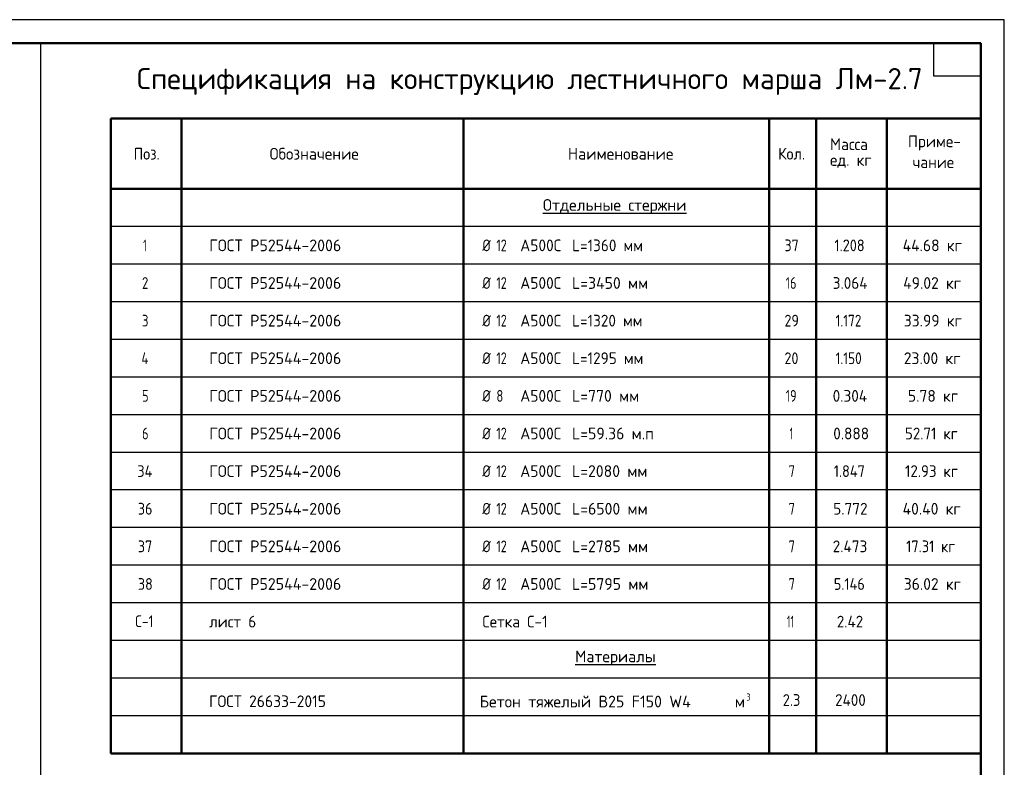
# Model space of a CAD drawing. Header units: millimetres. Extents: x 0 to 21000, y 0 to 14850.
# Tile 7 of 7: x 10530 to 21000, y 6901 to 14850. Entities that reach past the tile are written whole.
import ezdxf

# ---------------------------------------------------------------- set-up
doc = ezdxf.new("R2010")
doc.units = ezdxf.units.MM
doc.layers.add('Standard', color=7, linetype='Continuous', lineweight=25)
doc.styles.add('ISOCPEUR', font='txt')

msp = doc.modelspace()

# ---------------------------------------------------------------- linework, layer by layer
at = {"layer": 'Standard', "color": 7, "linetype": 'Continuous', "lineweight": 50, "transparency": 33554687}
for p, q in [((20750, 13800), (11500, 13800)), ((11500, 13800), (11500, 13050)), ((12250, 13800), (12250, 13050)), ((15250, 13800), (15250, 13050)), ((18500, 13800), (18500, 13050)), ((19000, 13800), (19000, 13050)), ((19750, 13800), (19750, 13050)), ((20750, 13800), (20750, 13050)), ((20750, 13800), (20750, 13050)), ((20750, 13550), (20750, 11600)), ((20750, 13050), (11500, 13050)), ((11500, 13050), (11500, 7050)), ((12250, 13050), (12250, 7050)), ((15250, 13050), (15250, 7050)), ((18500, 13050), (18500, 7050)), ((19000, 13050), (19000, 7050)), ((19750, 13050), (19750, 7050)), ((20750, 13050), (20750, 7050)), ((20750, 7050), (11500, 7050))]:
    msp.add_line(p, q, dxfattribs=at)
at = {"layer": 'Standard', "color": 7, "linetype": 'Continuous', "lineweight": 35, "transparency": 33554687}
for p, q in [((20750, 13800), (20750, 10250)), ((20750, 13600), (20750, 10050))]:
    msp.add_line(p, q, dxfattribs=at)
at = {"layer": 'Standard', "color": 7, "linetype": 'Continuous', "lineweight": -3, "transparency": 33554687}
for p, q in [((20750, 12650), (11500, 12650)), ((20750, 12250), (11500, 12250)), ((20750, 11850), (11500, 11850)), ((20750, 11450), (11500, 11450)), ((20750, 11050), (11500, 11050)), ((20750, 10650), (11500, 10650)), ((20750, 10250), (11500, 10250)), ((20750, 9850), (11500, 9850)), ((20750, 9450), (11500, 9450)), ((20750, 9050), (11500, 9050)), ((20750, 8650), (11500, 8650)), ((20750, 8250), (11500, 8250)), ((20750, 7850), (11500, 7850)), ((20750, 7450), (11500, 7450))]:
    msp.add_line(p, q, dxfattribs=at)
at = {"layer": 'Standard', "color": 7, "linetype": 'Continuous', "lineweight": 25, "transparency": 33554687}
for points in [[(0, 0), (21000, 0), (21000, 14850), (0, 14850), (0, 0)], [(20750, 14600), (20750, 14250), (20250, 14250), (20250, 14600), (20750, 14600)]]:
    msp.add_lwpolyline(points, close=True, dxfattribs=at)
at = {"layer": 'Standard', "color": 7, "linetype": 'Continuous', "lineweight": 13, "transparency": 33554687}
msp.add_lwpolyline([(21000, 14850), (0, 14850), (0, 0), (21000, 0), (21000, 14850)], dxfattribs=at)
at = {"layer": 'Standard', "color": 7, "linetype": 'Continuous', "lineweight": 50, "transparency": 33554687}
msp.add_lwpolyline([(1000, 14600), (20750, 14600), (20750, 250), (1000, 250), (1000, 14600)], close=True, dxfattribs=at)
at = {"layer": 'Standard', "color": 7, "linetype": 'Continuous', "lineweight": 25, "transparency": 33554687}
msp.add_lwpolyline([(20750, 14600), (10750, 14600), (10750, 4600), (20750, 4600), (20750, 14600)], dxfattribs=at)

# ---------------------------------------------------------------- texts
at = {"layer": 'Standard', "color": 7, "linetype": 'Continuous', "lineweight": 50, "transparency": 33554687, "insert": (11777, 14050), "char_height": 225, "width": 8488.6, "attachment_point": 7, "style": 'ISOCPEUR'}
msp.add_mtext('\\W0.99;Спецификация на конструкцию лестничного марша Лм-2.7', dxfattribs=at)
at = {"layer": 'Standard', "color": 7, "linetype": 'Continuous', "lineweight": 25, "transparency": 33554687, "attachment_point": 7, "style": 'ISOCPEUR'}
for s, insert, char_height, width in [('\\W0.95;Масса', (19147, 13464), 125, 521.72), ('\\W0.96;Приме-', (19975, 13460), 125, 609.37), ('\\W0.92;Поз.', (11742, 13362), 125, 363.75), ('\\W0.97;Обозначение', (13188, 13362), 125, 1041.42), ('\\W0.98;Наименование', (16359, 13362), 125, 1160.33), ('\\W0.93;Кол.', (18595, 13362), 125, 370.09), ('\\W0.95;ед. кг', (19147, 13276), 125, 521.45), ('\\W0.95;чание', (20025, 13273), 125, 508.84), ('\\W0.98;{\\LОтдельные стержни}', (16094, 12784), 125, 1623.17), ('\\W0.56;1', (11844, 12388), 125, 97.22), ('\\W0.98;ГОСТ Р52544-2006', (12545, 12388), 125, 1510.5), ('\\W0.83;Ø', (15450, 12388), 125, 177.08), ('\\W0.75;12', (15599, 12388), 125, 196.79), ('\\W0.95;А500С', (15853, 12388), 125, 521.46), ('\\W0.94;L=1360 мм', (16404, 12388), 125, 833.27), ('\\W0.87;37', (18662, 12388), 125, 229.5), ('\\W0.88;1.208', (19194, 12388), 125, 417.13), ('\\W0.96;44.68 кг', (19919, 12388), 125, 722.3), ('\\W0.78;2', (11831, 11988), 125, 136), ('\\W0.98;ГОСТ Р52544-2006', (12545, 11988), 125, 1510.5), ('\\W0.83;Ø', (15450, 11988), 125, 177.08), ('\\W0.75;12', (15599, 11988), 125, 196.79), ('\\W0.95;А500С', (15853, 11988), 125, 521.46), ('\\W0.97;L=3450 мм', (16404, 11988), 125, 872.64), ('\\W0.75;16', (18675, 11988), 125, 196.79), ('\\W0.94;3.064', (19175, 11988), 125, 458.48), ('\\W0.96;49.02 кг', (19925, 11988), 125, 709.73), ('\\W0.78;3', (11831, 11588), 125, 136), ('\\W0.98;ГОСТ Р52544-2006', (12545, 11588), 125, 1510.5), ('\\W0.83;Ø', (15450, 11588), 125, 177.08), ('\\W0.75;12', (15599, 11588), 125, 196.79), ('\\W0.95;А500С', (15853, 11588), 125, 521.46), ('\\W0.94;L=1320 мм', (16404, 11588), 125, 833.27), ('\\W0.87;29', (18662, 11588), 125, 229.5), ('\\W0.82;1.172', (19206, 11588), 125, 388.43), ('\\W0.96;33.99 кг', (19931, 11588), 125, 697.16), ('\\W0.80;4', (11825, 11188), 125, 149.93), ('\\W0.98;ГОСТ Р52544-2006', (12545, 11188), 125, 1510.5), ('\\W0.83;Ø', (15450, 11188), 125, 177.08), ('\\W0.75;12', (15599, 11188), 125, 196.79), ('\\W0.95;А500С', (15853, 11188), 125, 521.46), ('\\W0.94;L=1295 мм', (16404, 11188), 125, 833.27), ('\\W0.87;20', (18662, 11188), 125, 229.5), ('\\W0.82;1.150', (19206, 11188), 125, 388.43), ('\\W0.96;23.00 кг', (19931, 11188), 125, 697.16), ('\\W0.78;5', (11831, 10788), 125, 136), ('\\W0.98;ГОСТ Р52544-2006', (12545, 10788), 125, 1510.5), ('\\W0.83;Ø', (15450, 10788), 125, 177.08), ('\\W0.78;8', (15599, 10788), 125, 136.01), ('\\W0.95;А500С', (15853, 10788), 125, 521.46), ('\\W0.97;L=770 мм', (16404, 10788), 125, 772.43), ('\\W0.75;19', (18675, 10788), 125, 196.79), ('\\W0.94;0.304', (19175, 10788), 125, 458.48), ('\\W0.96;5.78 кг', (19975, 10788), 125, 609.37), ('\\W0.78;6', (11831, 10388), 125, 136), ('\\W0.98;ГОСТ Р52544-2006', (12545, 10388), 125, 1510.5), ('\\W0.83;Ø', (15450, 10388), 125, 177.08), ('\\W0.75;12', (15599, 10388), 125, 196.79), ('\\W0.95;А500С', (15853, 10388), 125, 521.46), ('\\W0.97;L=59.36 м.п', (16404, 10388), 125, 922.6), ('\\W0.56;1', (18719, 10388), 125, 97.23), ('\\W0.94;0.888', (19181, 10388), 125, 445.84), ('\\W0.92;52.71 кг', (19944, 10388), 125, 669.88), ('\\W0.88;34', (11781, 9988), 125, 242.49), ('\\W0.98;ГОСТ Р52544-2006', (12545, 9988), 125, 1510.5), ('\\W0.83;Ø', (15450, 9988), 125, 177.08), ('\\W0.75;12', (15599, 9988), 125, 196.79), ('\\W0.95;А500С', (15853, 9988), 125, 521.46), ('\\W0.97;L=2080 мм', (16404, 9988), 125, 860.08), ('\\W0.78;7', (18706, 9988), 125, 136.01), ('\\W0.88;1.847', (19187, 9988), 125, 429.88), ('\\W0.92;12.93 кг', (19944, 9988), 125, 669.88), ('\\W0.87;36', (11787, 9588), 125, 229.5), ('\\W0.98;ГОСТ Р52544-2006', (12545, 9588), 125, 1510.5), ('\\W0.83;Ø', (15450, 9588), 125, 177.08), ('\\W0.75;12', (15599, 9588), 125, 196.79), ('\\W0.95;А500С', (15853, 9588), 125, 521.46), ('\\W0.97;L=6500 мм', (16404, 9588), 125, 860.08), ('\\W0.78;7', (18706, 9588), 125, 136.01), ('\\W0.94;5.772', (19181, 9588), 125, 445.84), ('\\W0.96;40.40 кг', (19919, 9588), 125, 722.3), ('\\W0.83;Ø', (15450, 9188), 125, 177.08), ('\\W0.87;37', (11787, 9188), 125, 229.5), ('\\W0.98;ГОСТ Р52544-2006', (12545, 9188), 125, 1510.5), ('\\W0.75;12', (15599, 9188), 125, 196.79), ('\\W0.95;А500С', (15853, 9188), 125, 521.46), ('\\W0.97;L=2785 мм', (16404, 9188), 125, 860.08), ('\\W0.78;7', (18706, 9188), 125, 136.01), ('\\W0.94;2.473', (19175, 9188), 125, 458.48), ('\\W0.89;17.31 кг', (19956, 9188), 125, 642.6), ('\\W0.87;38', (11787, 8788), 125, 229.5), ('\\W0.98;ГОСТ Р52544-2006', (12545, 8788), 125, 1510.5), ('\\W0.83;Ø', (15450, 8788), 125, 177.08), ('\\W0.75;12', (15599, 8788), 125, 196.79), ('\\W0.95;А500С', (15853, 8788), 125, 521.46), ('\\W0.97;L=5795 мм', (16404, 8788), 125, 860.08), ('\\W0.78;7', (18706, 8788), 125, 136.01), ('\\W0.88;5.146', (19187, 8788), 125, 429.88), ('\\W0.96;36.02 кг', (19931, 8788), 125, 697.16), ('\\W0.83;C-1', (11756, 8392), 125, 288.96), ('\\W0.95;лист 6', (12545, 8388), 125, 584.46), ('\\W0.94;Сетка С-1', (15450, 8388), 125, 845.84), ('\\W0.63;11', (18687, 8388), 125, 164.07), ('\\W0.93;2.42', (19219, 8388), 125, 370.1), ('\\W0.97;{\\LМатериалы}', (16437, 7984), 125, 935.27), ('\\W0.96;ГОСТ 26633-2015', (12544, 7541), 125, 1359.31), ('\\W0.98;Бетон тяжелый В25 F150 W4      м', (15421, 7538), 125, 2897.9), ('\\W0.78;3', (18258, 7611), 75, 81.6), ('\\W0.89;2.3', (18644, 7554), 125, 268.19), ('\\W0.93;2400', (19201, 7554), 125, 420.67)]:
    msp.add_mtext(s, dxfattribs=dict(at, insert=insert, char_height=char_height, width=width))

doc.saveas('drawing.dxf')
